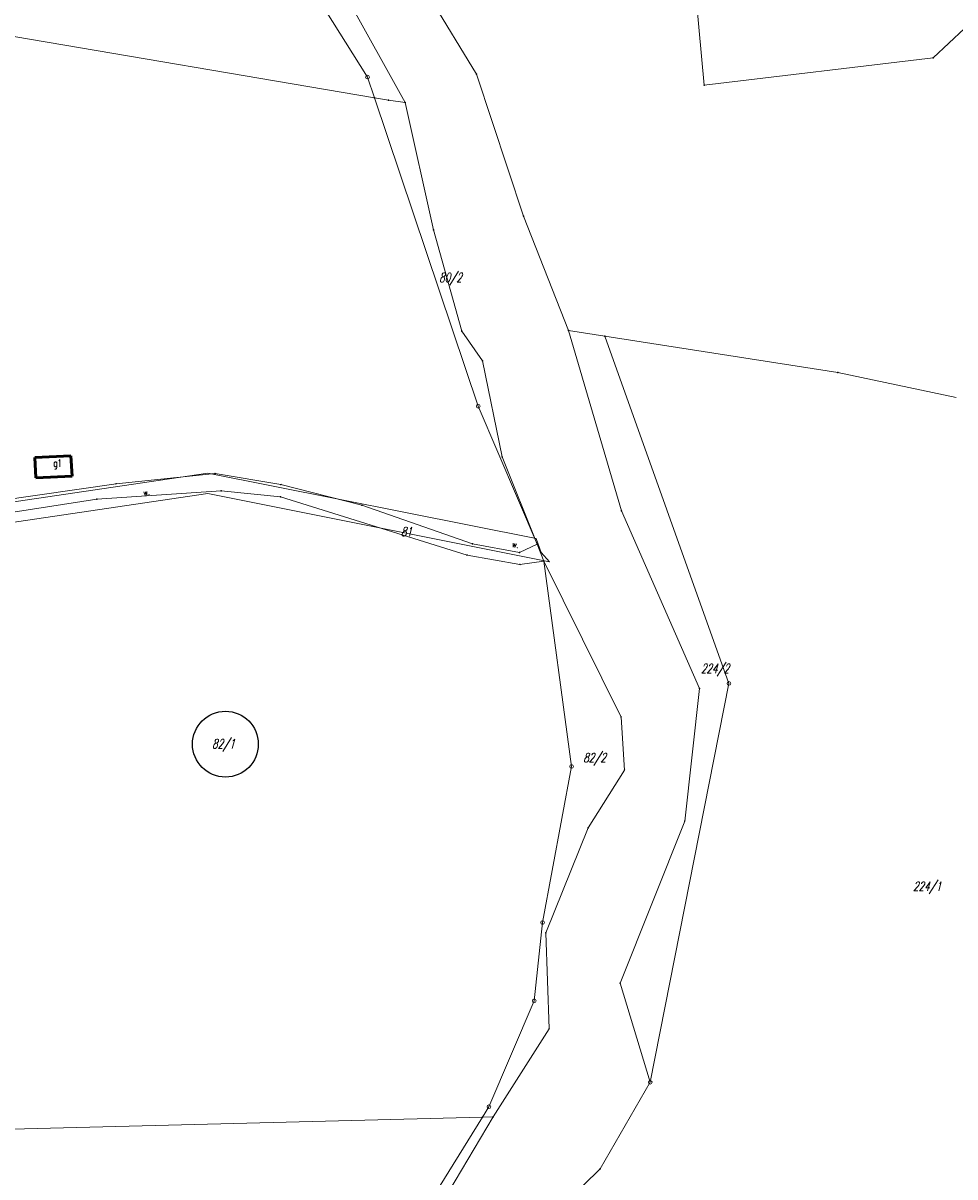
# Model space of a CAD drawing. Header units: metres. Extents: x 8389512 to 8390482, y 5507926 to 5510333.
# Tile 32 of 49: x 8390145 to 8390271, y 5509068 to 5509224. Entities that reach past the tile are written whole.
import ezdxf
from ezdxf.enums import TextEntityAlignment as Align

# ---------------------------------------------------------------- set-up
doc = ezdxf.new("R2010")
doc.units = ezdxf.units.M
doc.header["$MEASUREMENT"] = 0
for name, pattern in [('1', [0]), ('2_OTKR', [0]), ('3_EGBB03', [0]), ('3_EGBU_A', [0])]:
    doc.linetypes.add(name, pattern=pattern)
doc.layers.get('0').update_dxf_attribs({"color": 252, "linetype": 'CONTINUOUS', "lineweight": 100})
for name, color, linetype, lineweight in [('Dzialki', 252, '1', 18), ('EGBB_E_T_0', 252, 'CONTINUOUS', 20), ('EGBB_L_0', 252, '3_EGBU_A', 50), ('Numery_dzialek', 252, 'CONTINUOUS', 13), ('OTK_E_T_4', 252, 'CONTINUOUS', 0), ('OTK_L_5', 252, 'CONTINUOUS', 18), ('Oz działek', 3, 'CONTINUOUS', 25), ('Punkty', 252, 'CONTINUOUS', 9)]:
    doc.layers.add(name, color=color, linetype=linetype, lineweight=lineweight)
doc.styles.get("Standard").update_dxf_attribs({"font": 'Simplex.SHX', "width": 0.75})

# ---------------------------------------------------------------- blocks, each defined once
blk = doc.blocks.new('GRO')
at = {"linetype": 'Continuous'}
blk.add_circle((0, 0), 0.045, dxfattribs=at)
blk = doc.blocks.new('GRT')
at = {"linetype": 'Continuous'}
blk.add_circle((0, 0), 0.25, dxfattribs=at)

msp = doc.modelspace()

# ---------------------------------------------------------------- linework, layer by layer
at = {"layer": 'Dzialki'}
for p, q in [((8390237.2, 5509215.43), (8390234.88, 5509240.75)), ((8390289.72, 5509239.31), (8390268.21, 5509219.12)), ((8390183.02, 5509230.13), (8390191.58, 5509216.51)), ((8390196.7, 5509213.07), (8390187.59, 5509229.44)), ((8390198.4, 5509230.01), (8390206.33, 5509216.91)), ((8390192.53, 5509213.7), (8390138.76, 5509222.86)), ((8390268.21, 5509219.12), (8390237.2, 5509215.43)), ((8390206.33, 5509216.91), (8390212.73, 5509197.68)), ((8390191.58, 5509216.51), (8390192.53, 5509213.7)), ((8390192.53, 5509213.7), (8390194.41, 5509213.38)), ((8390192.53, 5509213.7), (8390206.59, 5509171.93)), ((8390194.41, 5509213.38), (8390196.7, 5509213.07)), ((8390200.52, 5509195.84), (8390196.7, 5509213.07)), ((8390212.73, 5509197.68), (8390218.79, 5509182.19)), ((8390204.35, 5509182.09), (8390200.52, 5509195.84)), ((8390207.17, 5509178.08), (8390204.35, 5509182.09)), ((8390218.79, 5509182.19), (8390223.74, 5509181.42)), ((8390218.79, 5509182.19), (8390225.97, 5509157.76)), ((8390223.74, 5509181.42), (8390255.32, 5509176.5)), ((8390240.54, 5509134.37), (8390223.74, 5509181.42)), ((8390209.81, 5509165.06), (8390207.17, 5509178.08)), ((8390255.32, 5509176.5), (8390271.32, 5509173.1)), ((8390206.59, 5509171.93), (8390214.55, 5509153.22)), ((8390214.55, 5509153.22), (8390209.81, 5509165.06)), ((8390157.52, 5509161.43), (8390170.94, 5509162.79)), ((8390170.94, 5509162.79), (8390179.86, 5509161.3)), ((8390132.58, 5509157.84), (8390157.52, 5509161.43)), ((8390179.86, 5509161.3), (8390190.81, 5509158.5)), ((8390154.91, 5509159.33), (8390132.19, 5509155.82)), ((8390171.77, 5509160.47), (8390154.91, 5509159.33)), ((8390179.79, 5509159.66), (8390171.77, 5509160.47)), ((8390205.07, 5509151.76), (8390179.79, 5509159.66)), ((8390190.81, 5509158.5), (8390205.79, 5509153.28)), ((8390225.97, 5509157.76), (8390236.55, 5509133.68)), ((8390205.79, 5509153.28), (8390212.17, 5509152.11)), ((8390212.17, 5509152.11), (8390214.55, 5509153.22)), ((8390214.55, 5509153.22), (8390215.46, 5509150.95)), ((8390212.23, 5509150.5), (8390205.07, 5509151.76)), ((8390215.46, 5509150.95), (8390212.23, 5509150.5)), ((8390225.93, 5509129.82), (8390215.46, 5509150.95)), ((8390215.46, 5509150.95), (8390219.23, 5509123.12)), ((8390229.88, 5509080.33), (8390240.54, 5509134.37)), ((8390236.55, 5509133.68), (8390234.55, 5509115.72)), ((8390226.38, 5509122.63), (8390225.93, 5509129.82)), ((8390219.23, 5509123.12), (8390215.29, 5509101.98)), ((8390221.47, 5509114.79), (8390226.38, 5509122.63)), ((8390234.55, 5509115.72), (8390225.79, 5509093.75)), ((8390215.73, 5509100.59), (8390221.47, 5509114.79)), ((8390215.29, 5509101.98), (8390214.17, 5509091.38)), ((8390216.18, 5509087.59), (8390215.73, 5509100.59)), ((8390225.79, 5509093.75), (8390229.88, 5509080.33)), ((8390214.17, 5509091.38), (8390208.03, 5509077.02)), ((8390208.6, 5509075.65), (8390216.18, 5509087.59)), ((8390229.88, 5509080.33), (8390223.1, 5509068.62)), ((8390208.03, 5509077.02), (8390207.16, 5509075.61)), ((8390207.16, 5509075.61), (8390108.75, 5509073.08)), ((8390187.76, 5509040.68), (8390208.6, 5509075.65)), ((8390207.16, 5509075.61), (8390188.53, 5509045.53)), ((8390208.6, 5509075.65), (8390207.16, 5509075.61)), ((8390223.1, 5509068.62), (8390218.65, 5509064.24))]:
    msp.add_line(p, q, dxfattribs=at)
at = {"layer": 'EGBB_L_0', "linetype": '3_EGBB03'}
for p, q in [((8390146.51, 5509164.98), (8390151.37, 5509165.21)), ((8390146.64, 5509162.21), (8390146.51, 5509164.98)), ((8390151.37, 5509165.21), (8390151.58, 5509162.44)), ((8390151.58, 5509162.44), (8390146.64, 5509162.21))]:
    msp.add_line(p, q, dxfattribs=at)
at = {"layer": 'OTK_L_5', "linetype": '2_OTKR'}
for p, q in [((8390169.95, 5509162.84), (8390130.21, 5509157)), ((8390169.95, 5509162.84), (8390214.41, 5509154.01)), ((8390130.01, 5509154.2), (8390169.96, 5509160.09)), ((8390216.22, 5509150.84), (8390169.96, 5509160.09)), ((8390214.41, 5509154.01), (8390215.09, 5509152.09)), ((8390215.09, 5509152.09), (8390216.22, 5509150.84))]:
    msp.add_line(p, q, dxfattribs=at)
at = {"layer": 'Oz działek', "linetype": 'Continuous'}
msp.add_circle((8390172.33, 5509126.14), 4.46, dxfattribs=at)

# ---------------------------------------------------------------- block references
at = {"layer": 'Punkty'}
for name, p in [('GRO', (8390268.21, 5509219.12)), ('GRO', (8390206.33, 5509216.91)), ('GRT', (8390191.58, 5509216.51)), ('GRO', (8390237.2, 5509215.43)), ('GRO', (8390192.53, 5509213.7)), ('GRO', (8390194.41, 5509213.38)), ('GRO', (8390196.7, 5509213.07)), ('GRO', (8390212.73, 5509197.68)), ('GRO', (8390200.52, 5509195.84)), ('GRO', (8390204.35, 5509182.09)), ('GRO', (8390218.79, 5509182.19)), ('GRO', (8390223.74, 5509181.42)), ('GRO', (8390207.17, 5509178.08)), ('GRO', (8390255.32, 5509176.5)), ('GRT', (8390206.59, 5509171.93)), ('GRO', (8390209.81, 5509165.06)), ('GRO', (8390170.94, 5509162.79)), ('GRO', (8390157.52, 5509161.43)), ('GRO', (8390179.86, 5509161.3)), ('GRO', (8390154.91, 5509159.33)), ('GRO', (8390171.77, 5509160.47)), ('GRO', (8390179.79, 5509159.66)), ('GRO', (8390190.81, 5509158.5)), ('GRO', (8390225.97, 5509157.76)), ('GRO', (8390205.79, 5509153.28)), ('GRO', (8390214.55, 5509153.22)), ('GRO', (8390205.07, 5509151.76)), ('GRO', (8390212.17, 5509152.11)), ('GRO', (8390212.23, 5509150.5)), ('GRO', (8390215.46, 5509150.95)), ('GRT', (8390240.54, 5509134.37)), ('GRO', (8390236.55, 5509133.68)), ('GRO', (8390225.93, 5509129.82)), ('GRT', (8390219.23, 5509123.12)), ('GRO', (8390226.38, 5509122.63)), ('GRO', (8390234.55, 5509115.72)), ('GRO', (8390221.47, 5509114.79)), ('GRT', (8390215.29, 5509101.98)), ('GRO', (8390215.73, 5509100.59)), ('GRO', (8390225.79, 5509093.75)), ('GRT', (8390214.17, 5509091.38)), ('GRO', (8390216.18, 5509087.59)), ('GRT', (8390229.88, 5509080.33)), ('GRT', (8390208.03, 5509077.02)), ('GRO', (8390207.16, 5509075.61)), ('GRO', (8390208.6, 5509075.65)), ('GRO', (8390223.1, 5509068.62))]:
    msp.add_blockref(name, p, dxfattribs=at)

# ---------------------------------------------------------------- texts
at = {"layer": 'EGBB_E_T_0', "width": 0.7}
msp.add_text('g1', height=1, dxfattribs=at).set_placement((8390149.02, 5509163.71))
at = {"layer": 'Numery_dzialek', "oblique": 15, "width": 0.7}
for s, p in [('80/2', (8390201.28, 5509189.99)), ('81', (8390196.1, 5509155.55)), ('224/2', (8390236.75, 5509137.02)), ('82/1', (8390170.52, 5509126.82)), ('82/2', (8390220.8, 5509124.94)), ('224/1', (8390265.48, 5509107.51))]:
    msp.add_text(s, height=1.25, dxfattribs=at).set_placement(p, align=Align.TOP_LEFT)
at = {"layer": 'OTK_E_T_4', "lineweight": 9, "width": 0.7}
for rotation, p in [(8.3733, (8390161.64, 5509160.24)), (348.7304, (8390211.64, 5509153.16))]:
    msp.add_text('w.', height=0.75, rotation=rotation, dxfattribs=at).set_placement(p, align=Align.MIDDLE)

doc.saveas('drawing.dxf')
